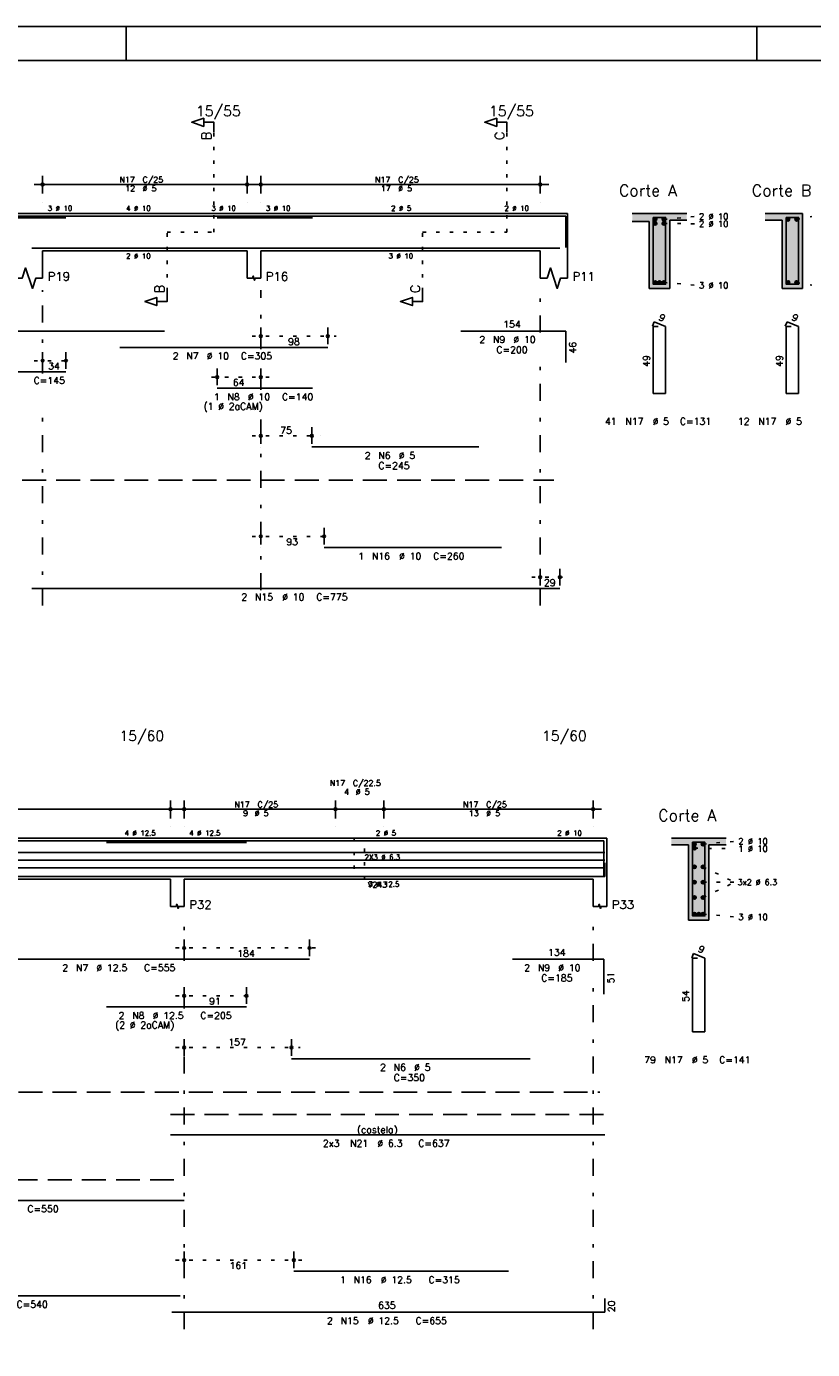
# Model space of a CAD drawing. Extents: x 0 to 84.1, y 0 to 59.4.
# Tile 3 of 6: x 25.7 to 48.7, y 20.6 to 59.4. Entities that reach past the tile are written whole.
import ezdxf

# ---------------------------------------------------------------- set-up
doc = ezdxf.new("R2010")
doc.units = 0
doc.header["$MEASUREMENT"] = 0
for name, pattern in [('ESTILO_TQS_0001', [1, 0.7, -0.3]), ('ESTILO_TQS_0002', [0.4, 0.1, -0.3]), ('ESTILO_TQS_0003', [1.5, 0.5, -0.4, 0.1, -0.5])]:
    doc.linetypes.add(name, pattern=pattern)
for name, color, linetype in [('1', 1, 'CONTINUOUS'), ('2', 2, 'CONTINUOUS'), ('4', 4, 'CONTINUOUS'), ('6', 6, 'CONTINUOUS'), ('9', 9, 'CONTINUOUS')]:
    doc.layers.add(name, color=color, linetype=linetype)
doc.styles.get("Standard").update_dxf_attribs({"font": 'ROMANS.SHX'})

msp = doc.modelspace()

# ---------------------------------------------------------------- linework, layer by layer
at = {"layer": '1', "linetype": 'ESTILO_TQS_0002'}
for p, q in [((31.172, 53.37), (31.172, 56.29)), ((39.772, 53.37), (39.772, 56.29)), ((44.372, 53.745), (45.317, 53.83)), ((44.372, 53.625), (45.317, 53.614)), ((48.272, 53.745), (48.717, 53.83)), ((29.797, 51.635), (29.797, 53.37)), ((29.797, 53.37), (31.172, 53.37)), ((37.297, 51.635), (37.297, 53.37)), ((37.297, 53.37), (39.772, 53.37)), ((44.372, 51.895), (45.317, 51.81)), ((48.272, 51.895), (48.717, 51.81)), ((32.297, 50.32), (34.763, 50.32)), ((25.897, 49.6), (27.082, 49.6)), ((32.797, 49.12), (31.02, 49.12)), ((32.297, 47.4), (34.299, 47.4)), ((32.297, 44.45), (34.657, 44.45)), ((40.497, 43.25), (41.577, 43.25)), ((45.275, 35.305), (46.47, 35.294)), ((45.525, 35.425), (46.47, 35.51)), ((45.525, 34.757), (46.455, 34.308)), ((45.525, 33.859), (46.455, 34.308)), ((45.525, 34.308), (46.455, 34.308)), ((45.525, 33.375), (46.47, 33.29)), ((30.05, 32.38), (34.224, 32.38)), ((30.05, 30.98), (32.375, 30.98)), ((30.05, 29.46), (33.699, 29.46)), ((30.05, 23.23), (33.77, 23.23))]:
    msp.add_line(p, q, dxfattribs=at)
at = {"layer": '1', "linetype": 'ESTILO_TQS_0001'}
for p, q in [((3.547, 46.095), (41.147, 46.095)), ((3.44, 28.155), (42.5, 28.155))]:
    msp.add_line(p, q, dxfattribs=at)
at = {"layer": '1', "linetype": 'ESTILO_TQS_0002'}
msp.add_lwpolyline([(35.29, 35.6), (35.29, 34.4), (35.59, 34.4), (35.59, 35.6), (35.29, 35.6)], dxfattribs=at)
at = {"layer": '1', "linetype": 'Continuous'}
for centre in [(44.122, 53.745), (44.122, 53.625), (44.372, 53.745), (44.372, 53.625), (48.022, 53.745), (48.272, 53.745), (44.122, 51.895), (44.247, 51.895), (44.372, 51.895), (48.022, 51.895), (48.272, 51.895), (45.275, 35.425), (45.275, 35.305), (45.525, 35.425), (45.275, 34.757), (45.525, 34.757), (45.275, 34.308), (45.525, 34.308), (45.275, 33.859), (45.525, 33.859), (45.275, 33.375), (45.4, 33.375), (45.525, 33.375)]:
    msp.add_circle(centre, 0.05, dxfattribs=at)
at = {"layer": '2', "linetype": 'Continuous'}
for p, q in [((84.1, 59.4), (0, 59.4)), ((28.6, 58.4), (28.6, 59.4)), ((47.1, 58.4), (47.1, 59.4)), ((25.897, 54.77), (32.397, 54.77)), ((26.147, 54.5), (26.147, 55.02)), ((32.147, 54.5), (32.147, 55.02)), ((32.297, 54.77), (40.997, 54.77)), ((32.547, 54.5), (32.547, 55.02)), ((40.747, 54.5), (40.747, 55.02)), ((26.147, 54.25), (26.147, 54.25)), ((32.147, 54.25), (32.147, 54.25)), ((32.547, 54.25), (32.547, 54.25)), ((40.747, 54.25), (40.747, 54.25)), ((25.347, 53.92), (26.147, 53.92)), ((26.147, 53.92), (32.147, 53.92)), ((32.147, 53.92), (32.547, 53.92)), ((32.547, 53.92), (40.747, 53.92)), ((40.747, 53.92), (41.547, 53.92)), ((41.547, 53.92), (41.547, 52.82)), ((45.047, 53.92), (43.447, 53.92)), ((43.447, 53.68), (43.947, 53.68)), ((43.947, 53.68), (43.947, 51.72)), ((44.547, 51.72), (44.547, 53.72)), ((44.547, 53.72), (45.047, 53.72)), ((48.447, 53.92), (47.347, 53.92)), ((47.347, 53.72), (47.847, 53.72)), ((47.847, 53.72), (47.847, 51.72)), ((48.447, 51.72), (48.447, 53.92)), ((26.147, 52.82), (32.147, 52.82)), ((26.147, 52.82), (26.147, 52.02)), ((32.147, 52.82), (32.147, 52.02)), ((32.547, 52.82), (40.747, 52.82)), ((32.547, 52.82), (32.547, 52.02)), ((40.747, 52.82), (40.747, 52.02)), ((41.547, 52.82), (41.547, 52.02)), ((43.947, 51.72), (44.547, 51.72)), ((47.847, 51.72), (48.447, 51.72)), ((32.547, 50.08), (32.547, 50.57)), ((34.513, 50.08), (34.513, 50.57)), ((26.147, 49.36), (26.147, 49.85)), ((26.832, 49.36), (26.832, 49.85)), ((32.547, 49.98), (32.547, 49.98)), ((34.513, 49.98), (34.513, 49.98)), ((31.27, 48.88), (31.27, 49.37)), ((32.547, 48.88), (32.547, 49.37)), ((26.147, 49.26), (26.147, 49.26)), ((26.832, 49.26), (26.832, 49.26)), ((31.27, 48.78), (31.27, 48.78)), ((32.547, 48.78), (32.547, 48.78)), ((32.547, 47.16), (32.547, 47.65)), ((34.049, 47.16), (34.049, 47.65)), ((32.547, 47.06), (32.547, 47.06)), ((34.049, 47.06), (34.049, 47.06)), ((32.547, 44.21), (32.547, 44.7)), ((34.407, 44.21), (34.407, 44.7)), ((32.547, 44.11), (32.547, 44.11)), ((34.407, 44.11), (34.407, 44.11)), ((40.747, 43.01), (40.747, 43.5)), ((41.327, 43.01), (41.327, 43.5)), ((40.747, 42.91), (40.747, 42.91)), ((41.327, 42.91), (41.327, 42.91)), ((29.9, 36.18), (29.9, 36.7)), ((30.3, 36.18), (30.3, 36.7)), ((34.74, 36.18), (34.74, 36.7)), ((34.74, 36.18), (34.74, 36.7)), ((36.16, 36.18), (36.16, 36.7)), ((36.16, 36.18), (36.16, 36.7)), ((42.3, 36.18), (42.3, 36.7)), ((19.45, 36.45), (30.15, 36.45)), ((30.05, 36.45), (34.99, 36.45)), ((34.49, 36.45), (36.41, 36.45)), ((35.91, 36.45), (42.55, 36.45)), ((29.9, 35.93), (29.9, 35.93)), ((30.3, 35.93), (30.3, 35.93)), ((34.74, 35.93), (34.74, 35.93)), ((34.74, 35.93), (34.74, 35.93)), ((36.16, 35.93), (36.16, 35.93)), ((36.16, 35.93), (36.16, 35.93)), ((42.3, 35.93), (42.3, 35.93)), ((19.7, 35.6), (29.9, 35.6)), ((29.9, 35.6), (30.3, 35.6)), ((30.3, 35.6), (42.3, 35.6)), ((42.3, 35.6), (42.7, 35.6)), ((42.7, 35.6), (42.7, 34.4)), ((46.2, 35.6), (44.6, 35.6)), ((44.6, 35.4), (45.1, 35.4)), ((45.1, 35.4), (45.1, 33.2)), ((45.7, 33.2), (45.7, 35.4)), ((45.7, 35.4), (46.2, 35.4)), ((19.7, 34.4), (29.9, 34.4)), ((29.9, 34.4), (29.9, 33.6)), ((30.3, 34.4), (42.3, 34.4)), ((30.3, 34.4), (30.3, 33.6)), ((42.3, 34.4), (42.3, 33.6)), ((42.7, 34.4), (42.7, 33.6)), ((45.1, 33.2), (45.7, 33.2)), ((30.3, 32.14), (30.3, 32.63)), ((33.974, 32.14), (33.974, 32.63)), ((30.3, 32.04), (30.3, 32.04)), ((33.974, 32.04), (33.974, 32.04)), ((30.3, 30.74), (30.3, 31.23)), ((32.125, 30.74), (32.125, 31.23)), ((30.3, 30.64), (30.3, 30.64)), ((32.125, 30.64), (32.125, 30.64)), ((30.3, 29.22), (30.3, 29.71)), ((33.449, 29.22), (33.449, 29.71)), ((30.3, 29.12), (30.3, 29.12)), ((33.449, 29.12), (33.449, 29.12)), ((30.3, 22.99), (30.3, 23.48)), ((33.52, 22.99), (33.52, 23.48)), ((30.3, 22.89), (30.3, 22.89)), ((33.52, 22.89), (33.52, 22.89))]:
    msp.add_line(p, q, dxfattribs=at)
at = {"layer": '2', "linetype": 'ESTILO_TQS_0003'}
for p, q in [((26.147, 49.222), (26.147, 51.67)), ((32.547, 49.942), (32.547, 51.67)), ((40.747, 50.422), (40.747, 51.67)), ((40.747, 42.42), (40.747, 49.618)), ((32.547, 48.742), (32.547, 49.138)), ((26.147, 42.42), (26.147, 48.418)), ((32.547, 42.872), (32.547, 47.938)), ((30.3, 32.002), (30.3, 33.3)), ((42.3, 32.002), (42.3, 33.3)), ((30.3, 30.602), (30.3, 31.198)), ((42.3, 21.2), (42.3, 31.198)), ((30.3, 21.2), (30.3, 29.798))]:
    msp.add_line(p, q, dxfattribs=at)
at = {"layer": '2', "linetype": 'Continuous'}
for points in [[(83.1, 1), (2.5, 1), (2.5, 58.4), (83.1, 58.4), (83.1, 1)], [(31.172, 56.29), (31.172, 56.59), (30.872, 56.59), (30.872, 56.47), (30.522, 56.59), (30.872, 56.71), (30.872, 56.59)], [(39.772, 56.29), (39.772, 56.59), (39.472, 56.59), (39.472, 56.47), (39.122, 56.59), (39.472, 56.71), (39.472, 56.59)], [(25.347, 52.02), (25.547, 52.02), (25.647, 52.32), (25.847, 51.72), (25.947, 52.02), (26.147, 52.02)], [(32.147, 52.02), (32.307, 52.02), (32.327, 52.08), (32.367, 51.96), (32.387, 52.02), (32.547, 52.02)], [(40.747, 52.02), (40.947, 52.02), (41.047, 52.32), (41.247, 51.72), (41.347, 52.02), (41.547, 52.02)], [(29.797, 51.635), (29.797, 51.335), (29.497, 51.335), (29.497, 51.215), (29.147, 51.335), (29.497, 51.455), (29.497, 51.335)], [(37.297, 51.635), (37.297, 51.335), (36.997, 51.335), (36.997, 51.215), (36.647, 51.335), (36.997, 51.455), (36.997, 51.335)], [(29.9, 33.6), (30.06, 33.6), (30.08, 33.66), (30.12, 33.54), (30.14, 33.6), (30.3, 33.6)], [(42.3, 33.6), (42.46, 33.6), (42.48, 33.66), (42.52, 33.54), (42.54, 33.6), (42.7, 33.6)]]:
    msp.add_lwpolyline(points, dxfattribs=at)
for centre, radius in [((26.147, 54.77), 0.0416), ((26.147, 54.77), 0.0208), ((32.147, 54.77), 0.0416), ((32.147, 54.77), 0.0208), ((32.547, 54.77), 0.0416), ((32.547, 54.77), 0.0208), ((40.747, 54.77), 0.0416), ((40.747, 54.77), 0.0208), ((32.547, 50.32), 0.04), ((32.547, 50.32), 0.02), ((34.513, 50.32), 0.04), ((34.513, 50.32), 0.02), ((26.147, 49.6), 0.04), ((26.147, 49.6), 0.02), ((26.832, 49.6), 0.04), ((26.832, 49.6), 0.02), ((31.27, 49.12), 0.04), ((31.27, 49.12), 0.02), ((32.547, 49.12), 0.04), ((32.547, 49.12), 0.02), ((32.547, 47.4), 0.04), ((32.547, 47.4), 0.02), ((34.049, 47.4), 0.04), ((34.049, 47.4), 0.02), ((32.547, 44.45), 0.04), ((32.547, 44.45), 0.02), ((34.407, 44.45), 0.04), ((34.407, 44.45), 0.02), ((40.747, 43.25), 0.04), ((40.747, 43.25), 0.02), ((41.327, 43.25), 0.04), ((41.327, 43.25), 0.02), ((29.9, 36.45), 0.0416), ((29.9, 36.45), 0.0208), ((30.3, 36.45), 0.0416), ((30.3, 36.45), 0.0208), ((34.74, 36.45), 0.0416), ((34.74, 36.45), 0.0416), ((34.74, 36.45), 0.0208), ((34.74, 36.45), 0.0208), ((36.16, 36.45), 0.0416), ((36.16, 36.45), 0.0416), ((36.16, 36.45), 0.0208), ((36.16, 36.45), 0.0208), ((42.3, 36.45), 0.0416), ((42.3, 36.45), 0.0208), ((30.3, 32.38), 0.04), ((30.3, 32.38), 0.02), ((33.974, 32.38), 0.04), ((33.974, 32.38), 0.02), ((30.3, 30.98), 0.04), ((30.3, 30.98), 0.02), ((32.125, 30.98), 0.04), ((32.125, 30.98), 0.02), ((30.3, 29.46), 0.04), ((33.449, 29.46), 0.04), ((30.3, 29.46), 0.02), ((33.449, 29.46), 0.02), ((30.3, 23.23), 0.04), ((30.3, 23.23), 0.02), ((33.52, 23.23), 0.04), ((33.52, 23.23), 0.02)]:
    msp.add_circle(centre, radius, dxfattribs=at)
at = {"layer": '4', "linetype": 'Continuous'}
for p, q in [((9.426, 53.84), (29.726, 53.84)), ((23.932, 53.79), (26.832, 53.79)), ((28.413, 53.84), (34.513, 53.84)), ((31.27, 53.79), (34.07, 53.79)), ((34.049, 53.84), (38.949, 53.84)), ((38.422, 53.84), (41.502, 53.84)), ((41.502, 53.84), (41.502, 52.92)), ((25.827, 52.9), (41.327, 52.9)), ((34.407, 52.9), (39.607, 52.9)), ((22.874, 35.52), (33.974, 35.52)), ((28.025, 35.47), (32.125, 35.47)), ((33.449, 35.52), (40.449, 35.52)), ((39.938, 35.52), (42.618, 35.52)), ((42.618, 35.52), (42.618, 34.5)), ((19.3, 35.179), (30.3, 35.179)), ((19.3, 34.954), (30.3, 34.954)), ((29.9, 35.179), (42.64, 35.179)), ((29.9, 34.954), (42.64, 34.954)), ((19.3, 34.729), (30.3, 34.729)), ((29.9, 34.729), (42.64, 34.729)), ((42.64, 34.48), (42.64, 34.88)), ((19.38, 34.48), (30.18, 34.48)), ((29.94, 34.48), (42.64, 34.48)), ((33.52, 34.48), (39.82, 34.48))]:
    msp.add_line(p, q, dxfattribs=at)
for points in [[(44.067, 53.8), (44.067, 51.84), (44.427, 51.84), (44.427, 53.8), (44.067, 53.8)], [(47.967, 53.8), (47.967, 51.84), (48.327, 51.84), (48.327, 53.8), (47.967, 53.8)], [(45.22, 35.48), (45.22, 33.32), (45.58, 33.32), (45.58, 35.48), (45.22, 35.48)]]:
    msp.add_lwpolyline(points, dxfattribs=at)
at = {"layer": '6', "linetype": 'Continuous'}
for p, q in [((9.426, 50.47), (29.726, 50.47)), ((38.422, 50.47), (41.502, 50.47)), ((41.502, 50.47), (41.502, 49.55)), ((44.095, 50.74), (44.04, 50.611)), ((44.207, 50.6), (44.067, 50.6)), ((44.067, 50.6), (44.067, 48.64)), ((44.427, 50.6), (44.095, 50.74)), ((44.427, 48.64), (44.427, 50.6)), ((47.995, 50.74), (47.94, 50.611)), ((48.107, 50.6), (47.967, 50.6)), ((47.967, 50.6), (47.967, 48.64)), ((48.327, 50.6), (47.995, 50.74)), ((48.327, 48.64), (48.327, 50.6)), ((28.413, 49.99), (34.513, 49.99)), ((23.932, 49.27), (26.832, 49.27)), ((31.27, 48.79), (34.07, 48.79)), ((44.067, 48.64), (44.427, 48.64)), ((47.967, 48.64), (48.327, 48.64)), ((34.049, 47.07), (38.949, 47.07)), ((34.407, 44.12), (39.607, 44.12)), ((25.827, 42.92), (41.327, 42.92)), ((45.248, 32.22), (45.194, 32.091)), ((45.58, 32.08), (45.248, 32.22)), ((22.874, 32.05), (33.974, 32.05)), ((39.938, 32.05), (42.618, 32.05)), ((42.618, 32.05), (42.618, 31.03)), ((45.36, 32.08), (45.22, 32.08)), ((45.22, 32.08), (45.22, 29.92)), ((45.58, 29.92), (45.58, 32.08)), ((28.025, 30.65), (32.125, 30.65)), ((45.22, 29.92), (45.58, 29.92)), ((33.449, 29.13), (40.449, 29.13)), ((29.9, 26.9), (42.64, 26.9)), ((19.3, 24.98), (30.3, 24.98)), ((33.52, 22.9), (39.82, 22.9)), ((19.38, 22.18), (30.18, 22.18)), ((42.64, 21.7), (42.64, 22.1)), ((29.94, 21.7), (42.64, 21.7))]:
    msp.add_line(p, q, dxfattribs=at)
at = {"layer": '6', "linetype": 'ESTILO_TQS_0001'}
for p, q in [((29.9, 27.5), (42.64, 27.5)), ((19.3, 25.58), (30.3, 25.58))]:
    msp.add_line(p, q, dxfattribs=at)
at = {"layer": '9', "linetype": 'Continuous'}
for points in [[(43.447, 53.92), (43.447, 53.68), (43.947, 53.68)], [(43.447, 53.92), (43.947, 53.68), (45.047, 53.92)], [(43.947, 53.68), (44.547, 53.72), (45.047, 53.92)], [(44.547, 51.72), (44.547, 53.72), (43.947, 53.68)], [(43.947, 51.72), (44.547, 51.72), (43.947, 53.68)], [(44.172, 53.745), (44.097, 53.788), (44.075, 53.762)], [(44.172, 53.745), (44.075, 53.762), (44.075, 53.728)], [(44.172, 53.745), (44.075, 53.728), (44.097, 53.702)], [(44.172, 53.625), (44.097, 53.668), (44.075, 53.642)], [(44.172, 53.625), (44.075, 53.642), (44.075, 53.608)], [(44.172, 53.625), (44.075, 53.608), (44.097, 53.582)], [(44.172, 53.745), (44.13, 53.794), (44.097, 53.788)], [(44.172, 53.745), (44.097, 53.702), (44.13, 53.696)], [(44.172, 53.625), (44.13, 53.674), (44.097, 53.668)], [(44.172, 53.625), (44.097, 53.582), (44.13, 53.576)], [(44.172, 53.745), (44.16, 53.777), (44.13, 53.794)], [(44.172, 53.745), (44.13, 53.696), (44.16, 53.713)], [(44.172, 53.625), (44.16, 53.657), (44.13, 53.674)], [(44.172, 53.625), (44.13, 53.576), (44.16, 53.593)], [(44.172, 53.745), (44.16, 53.713), (44.172, 53.745)], [(44.172, 53.625), (44.16, 53.593), (44.172, 53.625)], [(44.422, 53.745), (44.347, 53.788), (44.325, 53.762)], [(44.422, 53.745), (44.325, 53.762), (44.325, 53.728)], [(44.422, 53.745), (44.325, 53.728), (44.347, 53.702)], [(44.422, 53.625), (44.347, 53.668), (44.325, 53.642)], [(44.422, 53.625), (44.325, 53.642), (44.325, 53.608)], [(44.422, 53.625), (44.325, 53.608), (44.347, 53.582)], [(44.422, 53.745), (44.38, 53.794), (44.347, 53.788)], [(44.422, 53.745), (44.347, 53.702), (44.38, 53.696)], [(44.422, 53.625), (44.38, 53.674), (44.347, 53.668)], [(44.422, 53.625), (44.347, 53.582), (44.38, 53.576)], [(44.422, 53.745), (44.41, 53.777), (44.38, 53.794)], [(44.422, 53.745), (44.38, 53.696), (44.41, 53.713)], [(44.422, 53.625), (44.41, 53.657), (44.38, 53.674)], [(44.422, 53.625), (44.38, 53.576), (44.41, 53.593)], [(44.422, 53.745), (44.41, 53.713), (44.422, 53.745)], [(44.422, 53.625), (44.41, 53.593), (44.422, 53.625)], [(44.547, 53.72), (45.047, 53.72), (45.047, 53.92)], [(47.847, 53.72), (48.447, 53.92), (47.347, 53.92)], [(47.847, 53.72), (47.347, 53.92), (47.347, 53.72)], [(47.847, 53.72), (48.447, 51.72), (48.447, 53.92)], [(47.847, 53.72), (47.847, 51.72), (48.447, 51.72)], [(48.072, 53.745), (47.997, 53.788), (47.975, 53.762)], [(48.072, 53.745), (47.975, 53.762), (47.975, 53.728)], [(48.072, 53.745), (47.975, 53.728), (47.997, 53.702)], [(48.072, 53.745), (48.03, 53.794), (47.997, 53.788)], [(48.072, 53.745), (47.997, 53.702), (48.03, 53.696)], [(48.072, 53.745), (48.06, 53.777), (48.03, 53.794)], [(48.072, 53.745), (48.03, 53.696), (48.06, 53.713)], [(48.072, 53.745), (48.06, 53.713), (48.072, 53.745)], [(48.322, 53.745), (48.247, 53.788), (48.225, 53.762)], [(48.322, 53.745), (48.225, 53.762), (48.225, 53.728)], [(48.322, 53.745), (48.225, 53.728), (48.247, 53.702)], [(48.322, 53.745), (48.28, 53.794), (48.247, 53.788)], [(48.322, 53.745), (48.247, 53.702), (48.28, 53.696)], [(48.322, 53.745), (48.31, 53.777), (48.28, 53.794)], [(48.322, 53.745), (48.28, 53.696), (48.31, 53.713)], [(48.322, 53.745), (48.31, 53.713), (48.322, 53.745)], [(44.172, 51.895), (44.097, 51.938), (44.075, 51.912)], [(44.172, 51.895), (44.075, 51.912), (44.075, 51.878)], [(44.172, 51.895), (44.075, 51.878), (44.097, 51.852)], [(44.172, 51.895), (44.13, 51.944), (44.097, 51.938)], [(44.172, 51.895), (44.097, 51.852), (44.13, 51.846)], [(44.172, 51.895), (44.16, 51.927), (44.13, 51.944)], [(44.172, 51.895), (44.13, 51.846), (44.16, 51.863)], [(44.172, 51.895), (44.16, 51.863), (44.172, 51.895)], [(44.297, 51.895), (44.222, 51.938), (44.2, 51.912)], [(44.297, 51.895), (44.2, 51.912), (44.2, 51.878)], [(44.297, 51.895), (44.2, 51.878), (44.222, 51.852)], [(44.297, 51.895), (44.255, 51.944), (44.222, 51.938)], [(44.297, 51.895), (44.222, 51.852), (44.255, 51.846)], [(44.297, 51.895), (44.285, 51.927), (44.255, 51.944)], [(44.297, 51.895), (44.255, 51.846), (44.285, 51.863)], [(44.297, 51.895), (44.285, 51.863), (44.297, 51.895)], [(44.422, 51.895), (44.347, 51.938), (44.325, 51.912)], [(44.422, 51.895), (44.325, 51.912), (44.325, 51.878)], [(44.422, 51.895), (44.325, 51.878), (44.347, 51.852)], [(44.422, 51.895), (44.38, 51.944), (44.347, 51.938)], [(44.422, 51.895), (44.347, 51.852), (44.38, 51.846)], [(44.422, 51.895), (44.41, 51.927), (44.38, 51.944)], [(44.422, 51.895), (44.38, 51.846), (44.41, 51.863)], [(44.422, 51.895), (44.41, 51.863), (44.422, 51.895)], [(48.072, 51.895), (47.997, 51.938), (47.975, 51.912)], [(48.072, 51.895), (47.975, 51.912), (47.975, 51.878)], [(48.072, 51.895), (47.975, 51.878), (47.997, 51.852)], [(48.072, 51.895), (48.03, 51.944), (47.997, 51.938)], [(48.072, 51.895), (47.997, 51.852), (48.03, 51.846)], [(48.072, 51.895), (48.06, 51.927), (48.03, 51.944)], [(48.072, 51.895), (48.03, 51.846), (48.06, 51.863)], [(48.072, 51.895), (48.06, 51.863), (48.072, 51.895)], [(48.322, 51.895), (48.247, 51.938), (48.225, 51.912)], [(48.322, 51.895), (48.225, 51.912), (48.225, 51.878)], [(48.322, 51.895), (48.225, 51.878), (48.247, 51.852)], [(48.322, 51.895), (48.28, 51.944), (48.247, 51.938)], [(48.322, 51.895), (48.247, 51.852), (48.28, 51.846)], [(48.322, 51.895), (48.31, 51.927), (48.28, 51.944)], [(48.322, 51.895), (48.28, 51.846), (48.31, 51.863)], [(48.322, 51.895), (48.31, 51.863), (48.322, 51.895)], [(44.6, 35.6), (44.6, 35.4), (45.1, 35.4)], [(44.6, 35.6), (45.1, 35.4), (46.2, 35.6)], [(45.1, 35.4), (45.7, 35.4), (46.2, 35.6)], [(45.1, 33.2), (45.7, 33.2), (45.1, 35.4)], [(45.7, 33.2), (45.7, 35.4), (45.1, 35.4)], [(45.325, 35.425), (45.25, 35.468), (45.228, 35.442)], [(45.325, 35.425), (45.228, 35.442), (45.228, 35.408)], [(45.325, 35.425), (45.228, 35.408), (45.25, 35.382)], [(45.325, 35.305), (45.25, 35.348), (45.228, 35.322)], [(45.325, 35.305), (45.228, 35.322), (45.228, 35.288)], [(45.325, 35.305), (45.228, 35.288), (45.25, 35.262)], [(45.325, 35.425), (45.284, 35.474), (45.25, 35.468)], [(45.325, 35.425), (45.25, 35.382), (45.284, 35.376)], [(45.325, 35.305), (45.284, 35.354), (45.25, 35.348)], [(45.325, 35.305), (45.25, 35.262), (45.284, 35.256)], [(45.325, 35.425), (45.313, 35.457), (45.284, 35.474)], [(45.325, 35.425), (45.284, 35.376), (45.313, 35.393)], [(45.325, 35.305), (45.313, 35.337), (45.284, 35.354)], [(45.325, 35.305), (45.284, 35.256), (45.313, 35.273)], [(45.325, 35.425), (45.313, 35.393), (45.325, 35.425)], [(45.325, 35.305), (45.313, 35.273), (45.325, 35.305)], [(45.575, 35.425), (45.5, 35.468), (45.478, 35.442)], [(45.575, 35.425), (45.478, 35.442), (45.478, 35.408)], [(45.575, 35.425), (45.478, 35.408), (45.5, 35.382)], [(45.575, 35.425), (45.534, 35.474), (45.5, 35.468)], [(45.575, 35.425), (45.5, 35.382), (45.534, 35.376)], [(45.575, 35.425), (45.563, 35.457), (45.534, 35.474)], [(45.575, 35.425), (45.534, 35.376), (45.563, 35.393)], [(45.575, 35.425), (45.563, 35.393), (45.575, 35.425)], [(45.7, 35.4), (46.2, 35.4), (46.2, 35.6)], [(45.325, 34.757), (45.25, 34.801), (45.228, 34.775)], [(45.325, 34.757), (45.228, 34.775), (45.228, 34.74)], [(45.325, 34.757), (45.228, 34.74), (45.25, 34.714)], [(45.325, 34.757), (45.284, 34.807), (45.25, 34.801)], [(45.325, 34.757), (45.25, 34.714), (45.284, 34.708)], [(45.325, 34.757), (45.313, 34.79), (45.284, 34.807)], [(45.325, 34.757), (45.284, 34.708), (45.313, 34.725)], [(45.325, 34.757), (45.313, 34.725), (45.325, 34.757)], [(45.575, 34.757), (45.5, 34.801), (45.478, 34.775)], [(45.575, 34.757), (45.478, 34.775), (45.478, 34.74)], [(45.575, 34.757), (45.478, 34.74), (45.5, 34.714)], [(45.575, 34.757), (45.534, 34.807), (45.5, 34.801)], [(45.575, 34.757), (45.5, 34.714), (45.534, 34.708)], [(45.575, 34.757), (45.563, 34.79), (45.534, 34.807)], [(45.575, 34.757), (45.534, 34.708), (45.563, 34.725)], [(45.575, 34.757), (45.563, 34.725), (45.575, 34.757)], [(45.325, 34.308), (45.25, 34.351), (45.228, 34.325)], [(45.325, 34.308), (45.228, 34.325), (45.228, 34.291)], [(45.325, 34.308), (45.228, 34.291), (45.25, 34.265)], [(45.325, 34.308), (45.284, 34.357), (45.25, 34.351)], [(45.325, 34.308), (45.25, 34.265), (45.284, 34.259)], [(45.325, 34.308), (45.313, 34.34), (45.284, 34.357)], [(45.325, 34.308), (45.284, 34.259), (45.313, 34.276)], [(45.325, 34.308), (45.313, 34.276), (45.325, 34.308)], [(45.575, 34.308), (45.5, 34.351), (45.478, 34.325)], [(45.575, 34.308), (45.478, 34.325), (45.478, 34.291)], [(45.575, 34.308), (45.478, 34.291), (45.5, 34.265)], [(45.575, 34.308), (45.534, 34.357), (45.5, 34.351)], [(45.575, 34.308), (45.5, 34.265), (45.534, 34.259)], [(45.575, 34.308), (45.563, 34.34), (45.534, 34.357)], [(45.575, 34.308), (45.534, 34.259), (45.563, 34.276)], [(45.575, 34.308), (45.563, 34.276), (45.575, 34.308)], [(45.325, 33.859), (45.25, 33.902), (45.228, 33.876)], [(45.325, 33.859), (45.228, 33.876), (45.228, 33.841)], [(45.325, 33.859), (45.228, 33.841), (45.25, 33.815)], [(45.325, 33.859), (45.284, 33.908), (45.25, 33.902)], [(45.325, 33.859), (45.25, 33.815), (45.284, 33.809)], [(45.325, 33.859), (45.313, 33.891), (45.284, 33.908)], [(45.325, 33.859), (45.284, 33.809), (45.313, 33.826)], [(45.325, 33.859), (45.313, 33.826), (45.325, 33.859)], [(45.575, 33.859), (45.5, 33.902), (45.478, 33.876)], [(45.575, 33.859), (45.478, 33.876), (45.478, 33.841)], [(45.575, 33.859), (45.478, 33.841), (45.5, 33.815)], [(45.575, 33.859), (45.534, 33.908), (45.5, 33.902)], [(45.575, 33.859), (45.5, 33.815), (45.534, 33.809)], [(45.575, 33.859), (45.563, 33.891), (45.534, 33.908)], [(45.575, 33.859), (45.534, 33.809), (45.563, 33.826)], [(45.575, 33.859), (45.563, 33.826), (45.575, 33.859)], [(45.325, 33.375), (45.25, 33.418), (45.228, 33.392)], [(45.325, 33.375), (45.228, 33.392), (45.228, 33.358)], [(45.325, 33.375), (45.228, 33.358), (45.25, 33.332)], [(45.325, 33.375), (45.284, 33.424), (45.25, 33.418)], [(45.325, 33.375), (45.25, 33.332), (45.284, 33.326)], [(45.325, 33.375), (45.313, 33.407), (45.284, 33.424)], [(45.325, 33.375), (45.284, 33.326), (45.313, 33.343)], [(45.325, 33.375), (45.313, 33.343), (45.325, 33.375)], [(45.45, 33.375), (45.375, 33.418), (45.353, 33.392)], [(45.45, 33.375), (45.353, 33.392), (45.353, 33.358)], [(45.45, 33.375), (45.353, 33.358), (45.375, 33.332)], [(45.45, 33.375), (45.409, 33.424), (45.375, 33.418)], [(45.45, 33.375), (45.375, 33.332), (45.409, 33.326)], [(45.45, 33.375), (45.438, 33.407), (45.409, 33.424)], [(45.45, 33.375), (45.409, 33.326), (45.438, 33.343)], [(45.45, 33.375), (45.438, 33.343), (45.45, 33.375)], [(45.575, 33.375), (45.5, 33.418), (45.478, 33.392)], [(45.575, 33.375), (45.478, 33.392), (45.478, 33.358)], [(45.575, 33.375), (45.478, 33.358), (45.5, 33.332)], [(45.575, 33.375), (45.534, 33.424), (45.5, 33.418)], [(45.575, 33.375), (45.5, 33.332), (45.534, 33.326)], [(45.575, 33.375), (45.563, 33.407), (45.534, 33.424)], [(45.575, 33.375), (45.534, 33.326), (45.563, 33.343)], [(45.575, 33.375), (45.563, 33.343), (45.575, 33.375)]]:
    msp.add_solid(points, dxfattribs=at)

# ---------------------------------------------------------------- texts
at = {"layer": '2', "linetype": 'Continuous'}
for s, height, p in [('15/55', 0.3, (30.647, 56.77)), ('15/55', 0.3, (39.247, 56.77)), ('N17', 0.17, (28.399, 54.821)), ('12', 0.17, (28.569, 54.566)), ('C/25', 0.17, (29.079, 54.821)), ('%%c 5', 0.17, (29.079, 54.566)), ('N17', 0.17, (35.899, 54.821)), ('17', 0.17, (36.069, 54.566)), ('C/25', 0.17, (36.579, 54.821)), ('%%c 5', 0.17, (36.579, 54.566)), ('Corte A', 0.34, (43.057, 54.42)), ('Corte B', 0.34, (46.957, 54.42)), ('3 %%c 10', 0.15, (26.297, 53.995)), ('4 %%c 10', 0.15, (28.597, 53.995)), ('3 %%c 10', 0.15, (31.097, 53.995)), ('3 %%c 10', 0.15, (32.697, 53.995)), ('2 %%c 5', 0.15, (36.372, 53.995)), ('2 %%c 10', 0.15, (39.697, 53.995)), ('2 %%c 10', 0.18, (45.407, 53.74)), ('2 %%c 10', 0.18, (45.407, 53.524)), ('2 %%c 10', 0.15, (28.597, 52.595)), ('3 %%c 10', 0.15, (36.297, 52.595)), ('P19', 0.25, (26.297, 51.945)), ('P16', 0.25, (32.697, 51.945)), ('P11', 0.25, (41.697, 51.945)), ('3 %%c 10', 0.18, (45.407, 51.72)), ('154', 0.2, (39.662, 50.57)), ('98', 0.2, (33.35, 50.06)), ('2', 0.2, (38.962, 50.12)), ('N9', 0.2, (39.362, 50.12)), ('%%c 10', 0.2, (39.962, 50.12)), ('2', 0.2, (29.963, 49.64)), ('N7', 0.2, (30.363, 49.64)), ('%%c 10', 0.2, (30.963, 49.64)), ('C=305', 0.2, (31.963, 49.64)), ('C=200', 0.2, (39.462, 49.82)), ('34', 0.2, (26.309, 49.34)), ('C=145', 0.2, (25.882, 48.92)), ('64', 0.2, (31.728, 48.86)), ('1', 0.2, (31.17, 48.44)), ('N8', 0.2, (31.57, 48.44)), ('%%c 10', 0.2, (32.17, 48.44)), ('C=140', 0.2, (33.17, 48.44)), ('(1 %%c 2aCAM)', 0.2, (30.87, 48.16)), ('41', 0.2, (42.647, 47.72)), ('N17', 0.2, (43.247, 47.72)), ('%%c 5', 0.2, (44.047, 47.72)), ('C=131', 0.2, (44.847, 47.72)), ('12', 0.2, (46.547, 47.72)), ('N17', 0.2, (47.147, 47.72)), ('%%c 5', 0.2, (47.947, 47.72)), ('75', 0.2, (33.118, 47.46)), ('2', 0.2, (35.599, 46.72)), ('C=245', 0.2, (35.999, 46.42)), ('N6', 0.2, (35.999, 46.72)), ('%%c 5', 0.2, (36.599, 46.72)), ('93', 0.2, (33.297, 44.19)), ('1', 0.2, (35.407, 43.77)), ('N16', 0.2, (35.807, 43.77)), ('%%c 10', 0.2, (36.607, 43.77)), ('C=260', 0.2, (37.607, 43.77)), ('29', 0.2, (40.857, 42.99)), ('2', 0.2, (31.977, 42.57)), ('N15', 0.2, (32.377, 42.57)), ('%%c 10', 0.2, (33.177, 42.57)), ('C=775', 0.2, (34.177, 42.57)), ('15/60', 0.3, (28.4, 38.45)), ('15/60', 0.3, (40.8, 38.45)), ('N17', 0.17, (34.57, 37.13)), ('C/22.5', 0.17, (35.25, 37.13)), ('4', 0.17, (34.995, 36.875)), ('%%c 5', 0.17, (35.335, 36.875)), ('N17', 0.17, (31.772, 36.501)), ('C/25', 0.17, (32.452, 36.501)), ('N17', 0.17, (38.482, 36.501)), ('C/25', 0.17, (39.162, 36.501)), ('9', 0.17, (32.027, 36.246)), ('%%c 5', 0.17, (32.367, 36.246)), ('13', 0.17, (38.652, 36.246)), ('%%c 5', 0.17, (39.162, 36.246)), ('Corte A', 0.34, (44.21, 36.1)), ('4 %%c 12.5', 0.15, (28.55, 35.675)), ('4 %%c 12.5', 0.15, (30.45, 35.675)), ('2 %%c 5', 0.15, (35.925, 35.675)), ('2 %%c 10', 0.15, (41.25, 35.675)), ('2 %%c 10', 0.18, (46.56, 35.42)), ('1 %%c 10', 0.18, (46.56, 35.204)), ('2X3 %%c 6.3', 0.15, (35.595, 34.969)), ('V243', 0.17, (35.69, 34.15)), ('3 %%c 12.5', 0.15, (35.7, 34.175)), ('3x2 %%c 6.3', 0.17, (46.54, 34.223)), ('P32', 0.25, (30.45, 33.525)), ('P33', 0.25, (42.85, 33.525)), ('3 %%c 10', 0.18, (46.56, 33.2)), ('184', 0.2, (31.857, 32.12)), ('134', 0.2, (40.978, 32.15)), ('2', 0.2, (26.724, 31.7)), ('N7', 0.2, (27.124, 31.7)), ('%%c 12.5', 0.2, (27.724, 31.7)), ('C=555', 0.2, (29.124, 31.7)), ('2', 0.2, (40.278, 31.7)), ('N9', 0.2, (40.678, 31.7)), ('%%c 10', 0.2, (41.278, 31.7)), ('C=185', 0.2, (40.778, 31.4)), ('91', 0.2, (31.033, 30.72)), ('2', 0.2, (28.375, 30.3)), ('N8', 0.2, (28.775, 30.3)), ('%%c 12.5', 0.2, (29.375, 30.3)), ('C=205', 0.2, (30.775, 30.3)), ('(2 %%c 2aCAM)', 0.2, (28.275, 30.02)), ('157', 0.2, (31.595, 29.52)), ('79', 0.2, (43.8, 29)), ('N17', 0.2, (44.4, 29)), ('%%c 5', 0.2, (45.2, 29)), ('C=141', 0.2, (46, 29)), ('2', 0.2, (36.049, 28.78)), ('N6', 0.2, (36.449, 28.78)), ('%%c 5', 0.2, (37.049, 28.78)), ('C=350', 0.2, (36.449, 28.48)), ('(costela)', 0.2, (35.37, 26.95)), ('2x3', 0.2, (34.37, 26.55)), ('N21', 0.2, (35.17, 26.55)), ('%%c 6.3', 0.2, (35.97, 26.55)), ('C=637', 0.2, (37.17, 26.55)), ('C=550', 0.2, (25.7, 24.63)), ('161', 0.2, (31.63, 22.97)), ('1', 0.2, (34.87, 22.55)), ('N16', 0.2, (35.27, 22.55)), ('%%c 12.5', 0.2, (36.07, 22.55)), ('C=315', 0.2, (37.47, 22.55)), ('C=540', 0.2, (25.38, 21.83)), ('635', 0.2, (35.99, 21.8)), ('2', 0.2, (34.49, 21.35)), ('N15', 0.2, (34.89, 21.35)), ('%%c 12.5', 0.2, (35.69, 21.35)), ('C=655', 0.2, (37.09, 21.35))]:
    msp.add_text(s, height=height, dxfattribs=at).set_placement(p)
for s, height, rotation, p in [('B', 0.272, 90, (31.09, 56.072)), ('C', 0.272, 90, (39.69, 56.072)), ('B', 0.272, 90, (29.715, 51.581)), ('C', 0.272, 90, (37.215, 51.581)), ('9', 0.2, 337.1146, (44.208, 50.801)), ('9', 0.2, 337.1146, (48.108, 50.801)), ('46', 0.2, 90, (41.802, 49.81)), ('49', 0.2, 90, (43.967, 49.42)), ('49', 0.2, 90, (47.867, 49.42)), ('9', 0.2, 337.1146, (45.361, 32.281)), ('51', 0.2, 90, (42.918, 31.34)), ('54', 0.2, 90, (45.12, 30.8)), ('20', 0.2, 90, (42.94, 21.7))]:
    msp.add_text(s, height=height, rotation=rotation, dxfattribs=at).set_placement(p)

doc.saveas('drawing.dxf')
